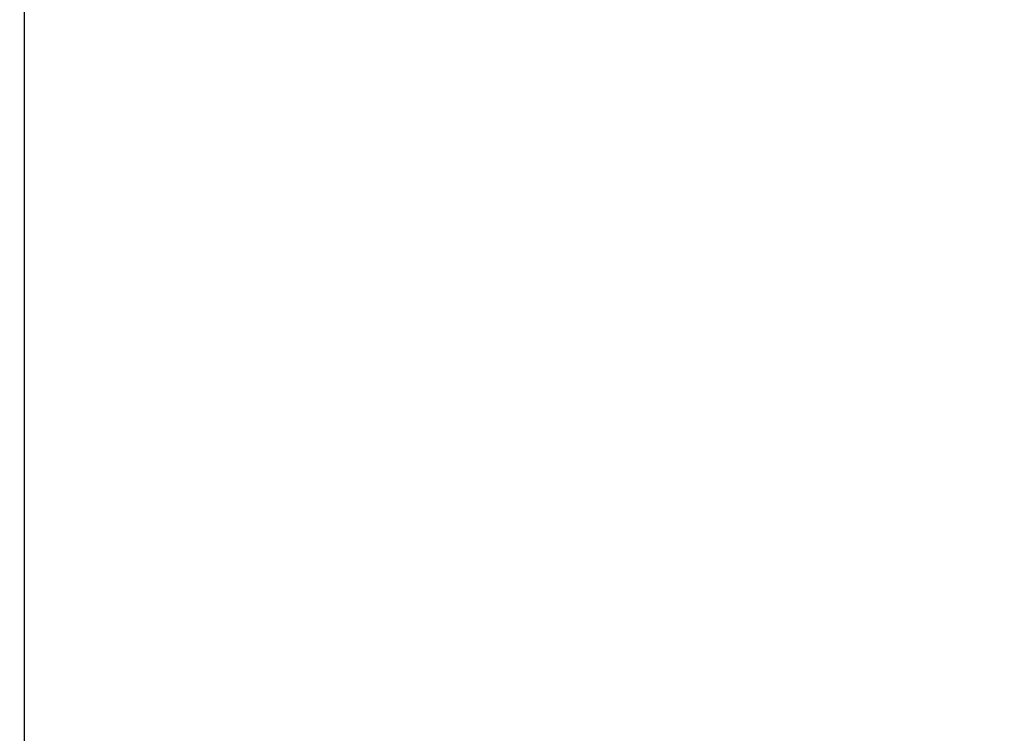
# Model space of a CAD drawing. Header units: millimetres. Extents: x 0 to 420, y 0 to 297.
# Tile 74 of 79: x 322.63 to 331.48, y 199.34 to 205.76. Entities that reach past the tile are written whole.
import ezdxf

# ---------------------------------------------------------------- set-up
doc = ezdxf.new("R2010")
doc.units = ezdxf.units.MM
doc.layers.add('QUOTE', color=174, linetype='Continuous')
doc.styles.add('SLDTEXTSTYLE3', font='TXT', dxfattribs={"width": 0.75})
doc.dimstyles.new('SLDDIMSTYLE0', dxfattribs={"dimtxt": 3, "dimasz": 3, "dimexe": 0, "dimexo": 0.0625, "dimgap": 0.75, "dimtad": 1, "dimlfac": 12.544143, "dimrnd": 1e-09, "dimzin": 12, "dimdsep": 46, "dimtxsty": 'SLDTEXTSTYLE3', "dimsah": 1, "dimcen": 0.09, "dimadec": 0, "dimazin": 3, "dimtfac": 1, "dimtdec": 3, "dimtofl": 0, "dimtmove": 0, "dimatfit": 3, "dimfxl": 0, "dimfrac": 2, "dimtolj": 1, "dimtzin": 12, "dimarcsym": 0})

# ---------------------------------------------------------------- blocks, each defined once
blk = doc.blocks.new('_D_2')
at = {"layer": 'QUOTE'}
for p, q in [((324.6273, 252.4787), (343.8085, 252.4787)), ((341.8085, 180.0066), (341.8085, 252.4787)), ((334.1586, 180.0066), (343.8085, 180.0066))]:
    blk.add_line(p, q, dxfattribs=at)
for points in [[(341.8085, 252.4787), (341.3085, 249.4787), (342.3085, 249.4787)], [(341.8085, 180.0066), (342.3085, 183.0066), (341.3085, 183.0066)]]:
    blk.add_solid(points, dxfattribs=at)
at = {"layer": 'QUOTE', "insert": (337.9413, 211.2552), "char_height": 3, "attachment_point": 1, "rotation": 90, "style": 'SLDTEXTSTYLE3'}
blk.add_mtext('909,1', dxfattribs=at)

msp = doc.modelspace()

# ---------------------------------------------------------------- linework, layer by layer
at = {"color": 7, "linetype": 'Continuous', "lineweight": 25}
msp.add_line((322.66715, 244.02058), (322.66715, 193.00075), dxfattribs=at)

# ---------------------------------------------------------------- dimensions: what is measured, and where the dimension line sits
at = {"layer": 'QUOTE'}
dim = msp.add_linear_dim(base=(341.80848, 252.47871), p1=(332.15857, 180.00664), p2=(322.62729, 252.47871), angle=90, dimstyle='SLDDIMSTYLE0', dxfattribs=at)
dim.commit()
dim.dimension.update_dxf_attribs({"geometry": '_D_2', "text_midpoint": (341.80848, 216.24267), "dimtype": 160})

doc.saveas('drawing.dxf')
